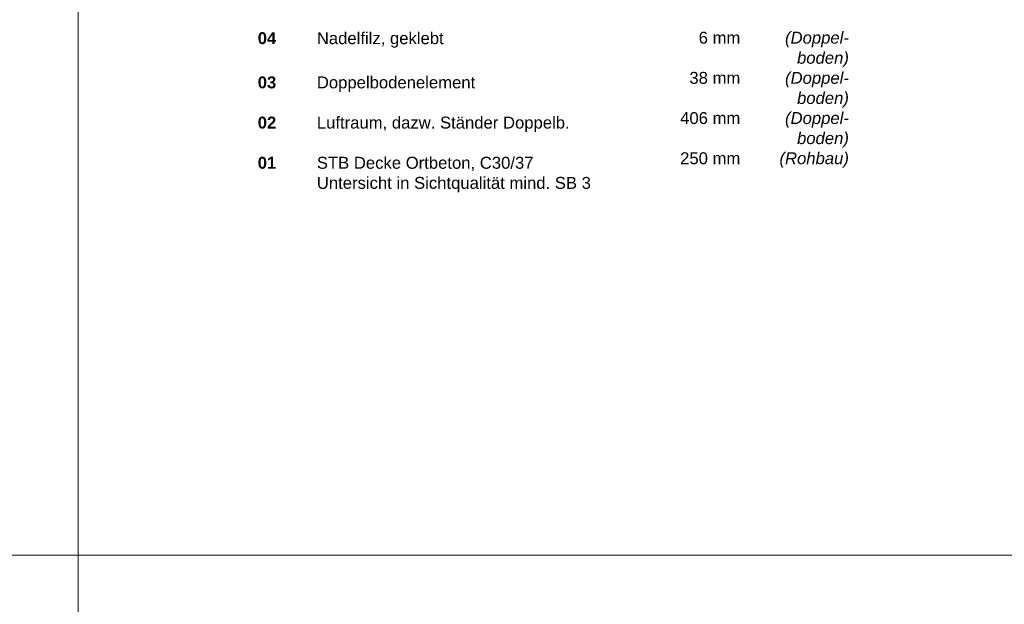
# Model space of a CAD drawing. Header units: metres. Extents: x 0.9 to 30.1, y -10.7 to 8.6.
# Tile 197 of 256: x 11.9 to 14, y 1.7 to 2.9. Entities that reach past the tile are written whole.
import ezdxf

# ---------------------------------------------------------------- set-up
doc = ezdxf.new("R2010")
doc.units = ezdxf.units.M
doc.layers.add('Keine', color=7, linetype='Continuous', lineweight=9)
doc.styles.add('Arial', font='arial.ttf')
doc.styles.add('Arial (bold)', font='arialbd.ttf')
doc.styles.add('Arial (italic)', font='ariali.ttf')

msp = doc.modelspace()

# ---------------------------------------------------------------- linework, layer by layer
at = {"layer": 'Keine', "color": 255, "flags": 128}
for points in [[(10, 4.2), (12, 4.2), (12, 1.8), (10, 1.8)], [(12, 4.2), (14, 4.2), (14, 1.8), (12, 1.8)], [(10, 1.8), (12, 1.8), (12, -0.6), (10, -0.6)], [(12, 1.8), (14, 1.8), (14, -0.6), (12, -0.6)]]:
    msp.add_lwpolyline(points, close=True, dxfattribs=at)

# ---------------------------------------------------------------- texts
at = {"layer": 'Keine', "color": 7, "insert": (12.3794, 2.90632), "char_height": 0.0252181, "attachment_point": 1, "line_spacing_factor": 1.011258, "style": 'Arial (bold)'}
msp.add_mtext('\\pxt4.957;04^I{\\fArial|b0|i0|c0|p0;Nadelfilz, geklebt\\P}{\\fArial|b0|i0|c0|p0;\\H1.2x;\\P}03{\\fArial|b0|i0|c0|p0; }^I{\\fArial|b0|i0|c0|p0;Doppelbodenelement\\P\\P}02^I{\\fArial|b0|i0|c0|p0;Luftraum, dazw. Ständer Doppelb.\\P\\P}01{\\fArial|b0|i0|c0|p0; ^ISTB Decke Ortbeton, }{\\fArial|b0|i0|c0|p0;C30/37\\P ^IUntersicht in Sichtqualität mind. SB 3}', dxfattribs=at)
at = {"layer": 'Keine', "color": 7, "transparency": 33554687, "char_height": 0.025218, "width": 0.1510902, "attachment_point": 3, "line_spacing_factor": 1.011258}
for s, insert, style in [(' 6 mm\\P\\P38 mm\\P\\P406 mm\\P\\P250 mm', (13.39978, 2.90738), 'Arial'), ('(Doppel-\\Pboden)\\P(Doppel-\\Pboden)\\P(Doppel-\\Pboden)\\P(Rohbau)', (13.6294, 2.90738), 'Arial (italic)')]:
    msp.add_mtext(s, dxfattribs=dict(at, insert=insert, style=style))

doc.saveas('drawing.dxf')
